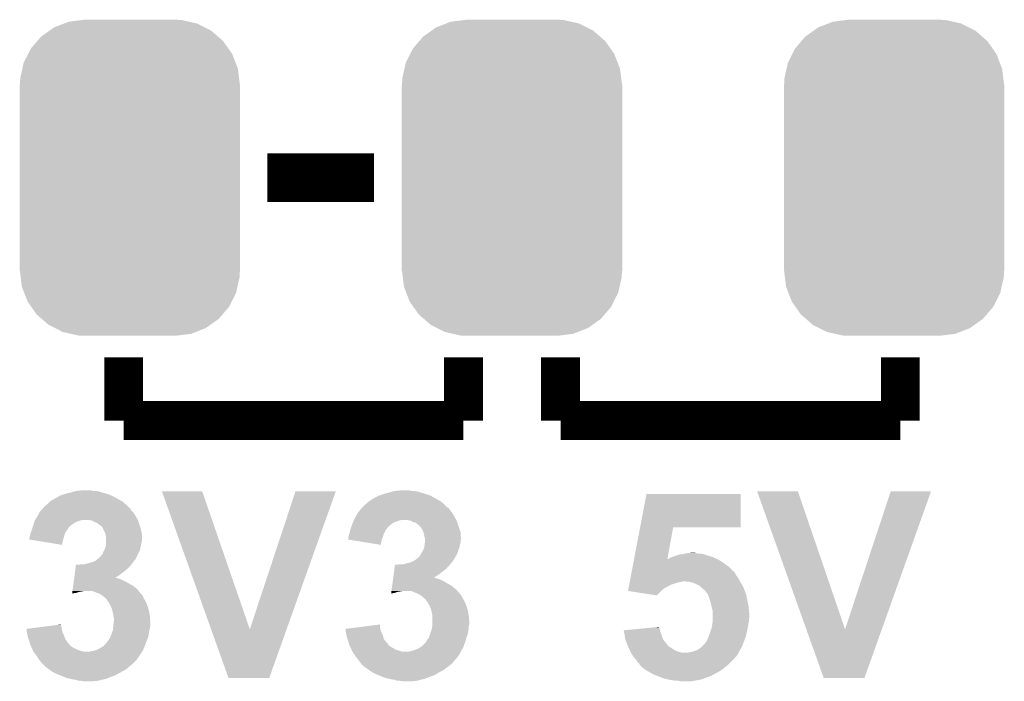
# Model space of a CAD drawing. Extents: x -0.05 to 0.95, y -0.15 to 2.1.
# Tile 8 of 35: x 0.35 to 0.55, y 0.22 to 0.35. Entities that reach past the tile are written whole.
import ezdxf

# ---------------------------------------------------------------- set-up
doc = ezdxf.new("R2010")
doc.units = 0
doc.layers.get('0').update_dxf_attribs({"linetype": 'CONTINUOUS'})
doc.layers.add('HALL_CURRENT_24_V100_GTO', color=14, linetype='CONTINUOUS')
doc.layers.add('HALL_CURRENT_24_V100_GTS', color=12, linetype='CONTINUOUS')

# ---------------------------------------------------------------- blocks, each defined once
blk = doc.blocks.new('CUSTOM_79')
for points in [[(-0.01259, 0.03214), (-0.00989, 0.03248), (0.01215, 0.03214), (0.01065, 0.03248)], [(-0.00989, 0.03248), (-0.00935, 0.03255), (0.01065, 0.03248), (0.00935, 0.03255)], [(-0.01657, 0.03029), (-0.01563, 0.03096), (0.01674, 0.03029), (0.01541, 0.03096)], [(-0.01563, 0.03096), (-0.01356, 0.03176), (0.01541, 0.03096), (0.01383, 0.03176)], [(-0.01356, 0.03176), (-0.01259, 0.03214), (0.01383, 0.03176), (0.01215, 0.03214)], [(-0.01908, 0.02815), (-0.01829, 0.02907), (0.0192, 0.02815), (0.01814, 0.02907)], [(-0.01829, 0.02907), (-0.01657, 0.03029), (0.01814, 0.02907), (0.01674, 0.03029)], [(-0.02097, 0.02548), (-0.02041, 0.0266), (0.02108, 0.02548), (0.0203, 0.0266)], [(-0.02041, 0.0266), (-0.01908, 0.02815), (0.0203, 0.0266), (0.0192, 0.02815)], [(-0.02188, 0.02368), (-0.02097, 0.02548), (0.02177, 0.02368), (0.02108, 0.02548)], [(-0.02259, 0.0205), (-0.02215, 0.02244), (0.02249, 0.0205), (0.02225, 0.02244)], [(-0.02215, 0.02244), (-0.02188, 0.02368), (0.02225, 0.02244), (0.02177, 0.02368)], [(-0.02265, 0.0192), (-0.02259, 0.0205), (0.02265, 0.0192), (0.02249, 0.0205)], [(-0.0227, -0.0192), (-0.0227, 0.0192), (0.0227, -0.0192), (0.0227, 0.0192)], [(-0.02249, -0.0205), (-0.02265, -0.0192), (0.02259, -0.0205), (0.02265, -0.0192)], [(-0.02225, -0.02244), (-0.02249, -0.0205), (0.02215, -0.02244), (0.02259, -0.0205)], [(-0.02177, -0.02368), (-0.02225, -0.02244), (0.02188, -0.02368), (0.02215, -0.02244)], [(-0.02108, -0.02548), (-0.02177, -0.02368), (0.02097, -0.02548), (0.02188, -0.02368)], [(-0.0203, -0.0266), (-0.02108, -0.02548), (0.02041, -0.0266), (0.02097, -0.02548)], [(-0.0192, -0.02815), (-0.0203, -0.0266), (0.01908, -0.02815), (0.02041, -0.0266)], [(-0.01814, -0.02907), (-0.0192, -0.02815), (0.01829, -0.02907), (0.01908, -0.02815)], [(-0.01674, -0.03029), (-0.01814, -0.02907), (0.01657, -0.03029), (0.01829, -0.02907)], [(-0.01541, -0.03096), (-0.01674, -0.03029), (0.01563, -0.03096), (0.01657, -0.03029)], [(-0.01383, -0.03176), (-0.01541, -0.03096), (0.01356, -0.03176), (0.01563, -0.03096)], [(-0.01215, -0.03214), (-0.01383, -0.03176), (0.01259, -0.03214), (0.01356, -0.03176)], [(-0.01065, -0.03248), (-0.01215, -0.03214), (0.00989, -0.03248), (0.01259, -0.03214)], [(-0.00935, -0.03255), (-0.01065, -0.03248), (0.00935, -0.03255), (0.00989, -0.03248)]]:
    blk.add_solid(points)

msp = doc.modelspace()

# ---------------------------------------------------------------- linework, layer by layer
at = {"layer": 'HALL_CURRENT_24_V100_GTO'}
for points, const_width in [([(0.3996, 0.32), (0.4216, 0.32)], 0.01), ([(0.37, 0.27), (0.37, 0.283)], 0.008), ([(0.44, 0.27), (0.44, 0.283)], 0.008), ([(0.46, 0.27), (0.46, 0.283)], 0.008), ([(0.53, 0.27), (0.53, 0.283)], 0.008), ([(0.37, 0.27), (0.44, 0.27)], 0.008), ([(0.46, 0.27), (0.53, 0.27)], 0.008)]:
    msp.add_lwpolyline(points, dxfattribs=dict(at, const_width=const_width))
for points in [[(0.3602, 0.2555), (0.3612, 0.2556), (0.3638, 0.2555), (0.3633, 0.2556)], [(0.4258, 0.2555), (0.4269, 0.2556), (0.4294, 0.2555), (0.4289, 0.2556)], [(0.3549, 0.2534), (0.35616, 0.2541), (0.36962, 0.2534), (0.3684, 0.2541)], [(0.35616, 0.2541), (0.3567, 0.2544), (0.3684, 0.2541), (0.3678, 0.2544)], [(0.3567, 0.2544), (0.3568, 0.2545), (0.3678, 0.2544), (0.3676, 0.2545)], [(0.3568, 0.2545), (0.3577, 0.2548), (0.3676, 0.2545), (0.3669, 0.2548)], [(0.3577, 0.2548), (0.3583, 0.255), (0.3669, 0.2548), (0.3662, 0.255)], [(0.3583, 0.255), (0.3592, 0.2552), (0.3662, 0.255), (0.3655, 0.2552)], [(0.3592, 0.2552), (0.35987, 0.2554), (0.3655, 0.2552), (0.3649, 0.2554)], [(0.35987, 0.2554), (0.3602, 0.2555), (0.3649, 0.2554), (0.3643, 0.2555)], [(0.38803, 0.227), (0.3779, 0.2554), (0.396, 0.227), (0.3862, 0.2554)], [(0.3779, 0.2554), (0.3779, 0.2554), (0.3862, 0.2554), (0.3779, 0.2554)], [(0.396, 0.227), (0.4054, 0.2554), (0.40357, 0.227), (0.4137, 0.2554)], [(0.4054, 0.2554), (0.4054, 0.2554), (0.4137, 0.2554), (0.4054, 0.2554)], [(0.4206, 0.2534), (0.4214, 0.2539), (0.43522, 0.2534), (0.43435, 0.2539)], [(0.4214, 0.2539), (0.4223, 0.2544), (0.43435, 0.2539), (0.43348, 0.2544)], [(0.4223, 0.2544), (0.4224, 0.2544), (0.43348, 0.2544), (0.43347, 0.2544)], [(0.4224, 0.2545), (0.4228, 0.2546), (0.4333, 0.2545), (0.43303, 0.2546)], [(0.4224, 0.2544), (0.4224, 0.2545), (0.43347, 0.2544), (0.4333, 0.2545)], [(0.4228, 0.2546), (0.4233, 0.2548), (0.43303, 0.2546), (0.4325, 0.2548)], [(0.4233, 0.2548), (0.424, 0.255), (0.4325, 0.2548), (0.4318, 0.255)], [(0.424, 0.255), (0.4248, 0.2552), (0.4318, 0.255), (0.4311, 0.2552)], [(0.4248, 0.2552), (0.42547, 0.2554), (0.4311, 0.2552), (0.4305, 0.2554)], [(0.42547, 0.2554), (0.4258, 0.2555), (0.4305, 0.2554), (0.4299, 0.2555)], [(0.47639, 0.248), (0.4777, 0.2549), (0.4971, 0.248), (0.4971, 0.2549)], [(0.4777, 0.2549), (0.4777, 0.2549), (0.4971, 0.2549), (0.4777, 0.2549)], [(0.51063, 0.227), (0.5005, 0.2554), (0.5186, 0.227), (0.5089, 0.2554)], [(0.5005, 0.2554), (0.5005, 0.2554), (0.5089, 0.2554), (0.5005, 0.2554)], [(0.5186, 0.227), (0.528, 0.2554), (0.52617, 0.227), (0.5363, 0.2554)], [(0.528, 0.2554), (0.528, 0.2554), (0.5363, 0.2554), (0.528, 0.2554)], [(0.3527, 0.2512), (0.3531, 0.2516), (0.3719, 0.2512), (0.3715, 0.2516)], [(0.3531, 0.2516), (0.3533, 0.2518), (0.3715, 0.2516), (0.37143, 0.2518)], [(0.3533, 0.2518), (0.35338, 0.2519), (0.37143, 0.2518), (0.3714, 0.2519)], [(0.35338, 0.2519), (0.35346, 0.252), (0.3714, 0.2519), (0.3712, 0.252)], [(0.35346, 0.252), (0.3537, 0.2523), (0.3712, 0.252), (0.3709, 0.2523)], [(0.3537, 0.2523), (0.35418, 0.2527), (0.3709, 0.2523), (0.3705, 0.2527)], [(0.35418, 0.2527), (0.3543, 0.2528), (0.3705, 0.2527), (0.37038, 0.2528)], [(0.3543, 0.2528), (0.3548, 0.2533), (0.37038, 0.2528), (0.3698, 0.2533)], [(0.3548, 0.2533), (0.3549, 0.2534), (0.3698, 0.2533), (0.36962, 0.2534)], [(0.4186, 0.2514), (0.41875, 0.2516), (0.43736, 0.2514), (0.4372, 0.2516)], [(0.41875, 0.2516), (0.4189, 0.2518), (0.4372, 0.2516), (0.43707, 0.2518)], [(0.4189, 0.2518), (0.419, 0.2519), (0.43707, 0.2518), (0.437, 0.2519)], [(0.419, 0.2519), (0.4192, 0.2521), (0.437, 0.2519), (0.4368, 0.2521)], [(0.4192, 0.2521), (0.4198, 0.2527), (0.4367, 0.2521), (0.4361, 0.2527)], [(0.4192, 0.2521), (0.4192, 0.2521), (0.4368, 0.2521), (0.4367, 0.2521)], [(0.4198, 0.2527), (0.4199, 0.2528), (0.4361, 0.2527), (0.43598, 0.2528)], [(0.4199, 0.2528), (0.42048, 0.2533), (0.43598, 0.2528), (0.4354, 0.2533)], [(0.42048, 0.2533), (0.4206, 0.2534), (0.4354, 0.2533), (0.43522, 0.2534)], [(0.3517, 0.2494), (0.35176, 0.2495), (0.361, 0.2494), (0.3615, 0.2495)], [(0.35176, 0.2495), (0.3522, 0.2502), (0.37294, 0.2495), (0.37256, 0.2502)], [(0.3522, 0.2502), (0.35226, 0.2503), (0.37256, 0.2502), (0.3725, 0.2503)], [(0.35226, 0.2503), (0.3527, 0.2511), (0.3725, 0.2503), (0.372, 0.2511)], [(0.3527, 0.2511), (0.3527, 0.2512), (0.372, 0.2511), (0.3719, 0.2512)], [(0.3635, 0.2494), (0.3628, 0.2495), (0.373, 0.2494), (0.37294, 0.2495)], [(0.4174, 0.2494), (0.41745, 0.2495), (0.4267, 0.2494), (0.4271, 0.2495)], [(0.41745, 0.2495), (0.4178, 0.2502), (0.43854, 0.2495), (0.43816, 0.2502)], [(0.4178, 0.2502), (0.41786, 0.2503), (0.43816, 0.2502), (0.4381, 0.2503)], [(0.41786, 0.2503), (0.4183, 0.2511), (0.4381, 0.2503), (0.4376, 0.2511)], [(0.4183, 0.2511), (0.4186, 0.2514), (0.4376, 0.2511), (0.43736, 0.2514)], [(0.4291, 0.2494), (0.4285, 0.2495), (0.4386, 0.2494), (0.43854, 0.2495)], [(0.35099, 0.2472), (0.3511, 0.2475), (0.3582, 0.2472), (0.35842, 0.2475)], [(0.3511, 0.2475), (0.35113, 0.2476), (0.35842, 0.2475), (0.3585, 0.2476)], [(0.35113, 0.2476), (0.35127, 0.248), (0.3585, 0.2476), (0.3587, 0.248)], [(0.35127, 0.248), (0.3513, 0.2481), (0.3587, 0.248), (0.3589, 0.2481)], [(0.3513, 0.2481), (0.35133, 0.2482), (0.3589, 0.2481), (0.3589, 0.2482)], [(0.35133, 0.2482), (0.3514, 0.2484), (0.3589, 0.2482), (0.35915, 0.2484)], [(0.3514, 0.2484), (0.35146, 0.2486), (0.35915, 0.2484), (0.3594, 0.2486)], [(0.35146, 0.2486), (0.35158, 0.249), (0.3594, 0.2486), (0.36, 0.249)], [(0.35158, 0.249), (0.3517, 0.2494), (0.36, 0.249), (0.361, 0.2494)], [(0.364, 0.2491), (0.3635, 0.2494), (0.3731, 0.2491), (0.373, 0.2494)], [(0.3644, 0.249), (0.364, 0.2491), (0.37313, 0.249), (0.3731, 0.2491)], [(0.3648, 0.2487), (0.3644, 0.249), (0.37323, 0.2487), (0.37313, 0.249)], [(0.365, 0.2485), (0.3648, 0.2487), (0.3733, 0.2485), (0.37323, 0.2487)], [(0.3652, 0.2484), (0.365, 0.2485), (0.37333, 0.2484), (0.3733, 0.2485)], [(0.36546, 0.2482), (0.3653, 0.2484), (0.3734, 0.2482), (0.37333, 0.2484)], [(0.3657, 0.2479), (0.36546, 0.2482), (0.37348, 0.2479), (0.3734, 0.2482)], [(0.3659, 0.2474), (0.3657, 0.2479), (0.3736, 0.2474), (0.37348, 0.2479)], [(0.41663, 0.2472), (0.4167, 0.2475), (0.4239, 0.2472), (0.42405, 0.2475)], [(0.4167, 0.2475), (0.41673, 0.2476), (0.42405, 0.2475), (0.4241, 0.2476)], [(0.41673, 0.2476), (0.41687, 0.248), (0.4241, 0.2476), (0.4244, 0.248)], [(0.41687, 0.248), (0.41693, 0.2482), (0.4244, 0.248), (0.4246, 0.2482)], [(0.41693, 0.2482), (0.417, 0.2484), (0.4246, 0.2482), (0.42485, 0.2484)], [(0.417, 0.2484), (0.41724, 0.249), (0.42485, 0.2484), (0.4256, 0.249)], [(0.41724, 0.249), (0.41732, 0.2492), (0.4256, 0.249), (0.4262, 0.2492)], [(0.41732, 0.2492), (0.4174, 0.2494), (0.4262, 0.2492), (0.4267, 0.2494)], [(0.4296, 0.2491), (0.4291, 0.2494), (0.4387, 0.2491), (0.4386, 0.2494)], [(0.4301, 0.249), (0.4296, 0.2491), (0.43873, 0.249), (0.4387, 0.2491)], [(0.4305, 0.2487), (0.4301, 0.249), (0.43883, 0.2487), (0.43873, 0.249)], [(0.4307, 0.2485), (0.4305, 0.2487), (0.4389, 0.2485), (0.43883, 0.2487)], [(0.4309, 0.2484), (0.4307, 0.2485), (0.43893, 0.2484), (0.4389, 0.2485)], [(0.4313, 0.2479), (0.4309, 0.2484), (0.4391, 0.2479), (0.43893, 0.2484)], [(0.4316, 0.2474), (0.4313, 0.2479), (0.43927, 0.2474), (0.4391, 0.2479)], [(0.47515, 0.2415), (0.47639, 0.248), (0.482, 0.2415), (0.4832, 0.248)], [(0.47639, 0.248), (0.47639, 0.248), (0.4832, 0.248), (0.4971, 0.248)], [(0.3506, 0.2458), (0.3507, 0.2461), (0.35764, 0.2458), (0.35773, 0.2461)], [(0.3506, 0.2455), (0.3506, 0.2458), (0.35756, 0.2455), (0.35764, 0.2458)], [(0.35182, 0.2453), (0.3506, 0.2455), (0.3575, 0.2453), (0.35756, 0.2455)], [(0.3507, 0.2461), (0.3508, 0.2467), (0.35773, 0.2461), (0.3579, 0.2467)], [(0.3508, 0.2467), (0.35099, 0.2472), (0.3579, 0.2467), (0.3582, 0.2472)], [(0.36614, 0.247), (0.3659, 0.2474), (0.3737, 0.247), (0.3736, 0.2474)], [(0.3662, 0.2469), (0.36614, 0.247), (0.37372, 0.2469), (0.3737, 0.247)], [(0.3663, 0.2464), (0.3662, 0.2469), (0.3738, 0.2464), (0.37372, 0.2469)], [(0.3664, 0.2459), (0.3663, 0.2464), (0.3738, 0.2459), (0.3738, 0.2464)], [(0.3664, 0.2453), (0.3664, 0.2459), (0.3738, 0.2453), (0.3738, 0.2459)], [(0.4162, 0.2455), (0.4163, 0.2456), (0.42319, 0.2455), (0.42323, 0.2456)], [(0.41745, 0.2453), (0.4162, 0.2455), (0.4231, 0.2453), (0.42319, 0.2455)], [(0.4163, 0.2461), (0.4165, 0.2467), (0.42343, 0.2461), (0.4236, 0.2467)], [(0.4163, 0.246), (0.4163, 0.2461), (0.4234, 0.246), (0.42343, 0.2461)], [(0.4163, 0.2456), (0.4163, 0.246), (0.42323, 0.2456), (0.4234, 0.246)], [(0.4165, 0.2467), (0.41663, 0.2472), (0.4236, 0.2467), (0.4239, 0.2472)], [(0.43176, 0.247), (0.4316, 0.2474), (0.4394, 0.247), (0.43927, 0.2474)], [(0.4318, 0.2469), (0.43176, 0.247), (0.4394, 0.2469), (0.4394, 0.247)], [(0.4319, 0.2464), (0.4318, 0.2469), (0.4394, 0.2464), (0.4394, 0.2469)], [(0.432, 0.2459), (0.4319, 0.2464), (0.43947, 0.2459), (0.4394, 0.2464)], [(0.43207, 0.2457), (0.432, 0.2459), (0.4395, 0.2457), (0.43947, 0.2459)], [(0.4321, 0.2456), (0.43207, 0.2457), (0.4395, 0.2456), (0.4395, 0.2457)], [(0.4321, 0.2455), (0.4321, 0.2456), (0.4395, 0.2455), (0.4395, 0.2456)], [(0.4321, 0.2453), (0.4321, 0.2455), (0.4394, 0.2453), (0.4395, 0.2455)], [(0.3573, 0.2444), (0.35182, 0.2453), (0.3573, 0.2444), (0.3575, 0.2453)], [(0.3659, 0.2431), (0.36605, 0.2434), (0.37325, 0.2431), (0.3734, 0.2434)], [(0.36605, 0.2434), (0.3662, 0.2437), (0.3734, 0.2434), (0.37345, 0.2437)], [(0.3662, 0.2437), (0.36629, 0.244), (0.37345, 0.2437), (0.3735, 0.244)], [(0.36629, 0.244), (0.3664, 0.2444), (0.3735, 0.244), (0.37358, 0.2444)], [(0.3664, 0.2445), (0.3664, 0.2453), (0.3736, 0.2445), (0.3738, 0.2453)], [(0.3664, 0.2444), (0.3664, 0.2445), (0.37358, 0.2444), (0.3736, 0.2445)], [(0.423, 0.2444), (0.41745, 0.2453), (0.423, 0.2444), (0.4231, 0.2453)], [(0.4316, 0.2431), (0.4319, 0.2437), (0.4389, 0.2431), (0.4391, 0.2437)], [(0.4319, 0.2437), (0.43194, 0.244), (0.4391, 0.2437), (0.4392, 0.244)], [(0.43194, 0.244), (0.432, 0.2444), (0.4392, 0.244), (0.43928, 0.2444)], [(0.432, 0.2444), (0.43201, 0.2445), (0.43928, 0.2444), (0.4393, 0.2445)], [(0.43201, 0.2445), (0.43206, 0.2449), (0.4393, 0.2445), (0.4394, 0.2449)], [(0.43206, 0.2449), (0.4321, 0.2453), (0.4394, 0.2449), (0.4394, 0.2453)], [(0.3642, 0.2411), (0.36468, 0.2415), (0.37217, 0.2411), (0.3725, 0.2415)], [(0.36468, 0.2415), (0.3648, 0.2416), (0.3725, 0.2415), (0.37254, 0.2416)], [(0.3649, 0.2416), (0.3651, 0.2419), (0.37254, 0.2416), (0.37267, 0.2419)], [(0.3651, 0.2419), (0.3653, 0.2421), (0.37267, 0.2419), (0.37276, 0.2421)], [(0.3653, 0.2421), (0.36538, 0.2422), (0.37276, 0.2421), (0.3728, 0.2422)], [(0.36538, 0.2422), (0.3657, 0.2426), (0.3728, 0.2422), (0.373, 0.2426)], [(0.3657, 0.2426), (0.3659, 0.2431), (0.373, 0.2426), (0.37325, 0.2431)], [(0.4298, 0.2411), (0.43036, 0.2415), (0.43783, 0.2411), (0.4381, 0.2415)], [(0.43036, 0.2415), (0.4305, 0.2416), (0.4381, 0.2415), (0.43816, 0.2416)], [(0.4305, 0.2416), (0.431, 0.2421), (0.43816, 0.2416), (0.43844, 0.2421)], [(0.431, 0.2421), (0.43106, 0.2422), (0.43844, 0.2421), (0.4385, 0.2422)], [(0.43106, 0.2422), (0.43142, 0.2428), (0.4385, 0.2422), (0.4388, 0.2428)], [(0.43142, 0.2428), (0.4316, 0.2431), (0.4388, 0.2428), (0.4389, 0.2431)], [(0.47512, 0.2413), (0.47515, 0.2415), (0.4926, 0.2413), (0.4922, 0.2415)], [(0.47515, 0.2415), (0.47515, 0.2415), (0.482, 0.2415), (0.4822, 0.2415)], [(0.4822, 0.2415), (0.48235, 0.2416), (0.4922, 0.2415), (0.492, 0.2416)], [(0.48235, 0.2416), (0.4825, 0.2417), (0.492, 0.2416), (0.49177, 0.2417)], [(0.4825, 0.2417), (0.483, 0.2419), (0.49177, 0.2417), (0.4913, 0.2419)], [(0.483, 0.2419), (0.4836, 0.2421), (0.4913, 0.2419), (0.49065, 0.2421)], [(0.4836, 0.2421), (0.48413, 0.2423), (0.49065, 0.2421), (0.49, 0.2423)], [(0.48413, 0.2423), (0.4844, 0.2424), (0.49, 0.2423), (0.4897, 0.2424)], [(0.4844, 0.2424), (0.4852, 0.2425), (0.4897, 0.2424), (0.4894, 0.2425)], [(0.4852, 0.2425), (0.4857, 0.2426), (0.4894, 0.2425), (0.4888, 0.2426)], [(0.4857, 0.2426), (0.4862, 0.2427), (0.4883, 0.2426), (0.4879, 0.2427)], [(0.4862, 0.2427), (0.4871, 0.2428), (0.4879, 0.2427), (0.4876, 0.2428)], [(0.4871, 0.2428), (0.4871, 0.2428), (0.4876, 0.2428), (0.4871, 0.2428)], [(0.36001, 0.2389), (0.36009, 0.2395), (0.3701, 0.2389), (0.3708, 0.2395)], [(0.36009, 0.2395), (0.36019, 0.2402), (0.3708, 0.2395), (0.3715, 0.2402)], [(0.36019, 0.2402), (0.3602, 0.2403), (0.3715, 0.2402), (0.37157, 0.2403)], [(0.3607, 0.2403), (0.3613, 0.2404), (0.37157, 0.2403), (0.37164, 0.2404)], [(0.3619, 0.2404), (0.3627, 0.2406), (0.37164, 0.2404), (0.37179, 0.2406)], [(0.3627, 0.2406), (0.3634, 0.2408), (0.37179, 0.2406), (0.37193, 0.2408)], [(0.3634, 0.2408), (0.36367, 0.2409), (0.37193, 0.2408), (0.372, 0.2409)], [(0.36367, 0.2409), (0.3642, 0.2411), (0.372, 0.2409), (0.37217, 0.2411)], [(0.42563, 0.2383), (0.42579, 0.2395), (0.4349, 0.2383), (0.4365, 0.2395)], [(0.42579, 0.2395), (0.4259, 0.2403), (0.4365, 0.2395), (0.43719, 0.2403)], [(0.4264, 0.2403), (0.4269, 0.2404), (0.43719, 0.2403), (0.43727, 0.2404)], [(0.4276, 0.2404), (0.4283, 0.2406), (0.43727, 0.2404), (0.43744, 0.2406)], [(0.4283, 0.2406), (0.4291, 0.2408), (0.43744, 0.2406), (0.43761, 0.2408)], [(0.4291, 0.2408), (0.42933, 0.2409), (0.43761, 0.2408), (0.4377, 0.2409)], [(0.42933, 0.2409), (0.4298, 0.2411), (0.4377, 0.2409), (0.43783, 0.2411)], [(0.4747, 0.2391), (0.47483, 0.2398), (0.4954, 0.2391), (0.4948, 0.2398)], [(0.47483, 0.2398), (0.47502, 0.2408), (0.4948, 0.2398), (0.4934, 0.2408)], [(0.47502, 0.2408), (0.47512, 0.2413), (0.4934, 0.2408), (0.4926, 0.2413)], [(0.35975, 0.237), (0.35979, 0.2373), (0.3701, 0.237), (0.3694, 0.2373)], [(0.35979, 0.2373), (0.35982, 0.2375), (0.3694, 0.2373), (0.3688, 0.2375)], [(0.35982, 0.2375), (0.35983, 0.2376), (0.3688, 0.2375), (0.3686, 0.2376)], [(0.35983, 0.2376), (0.35993, 0.2383), (0.3683, 0.2376), (0.3693, 0.2383)], [(0.35983, 0.2376), (0.35983, 0.2376), (0.3686, 0.2376), (0.3683, 0.2376)], [(0.35993, 0.2383), (0.36001, 0.2389), (0.3693, 0.2383), (0.3701, 0.2389)], [(0.42545, 0.237), (0.42549, 0.2373), (0.4358, 0.237), (0.4351, 0.2373)], [(0.42549, 0.2373), (0.42553, 0.2376), (0.4351, 0.2373), (0.4342, 0.2376)], [(0.42553, 0.2376), (0.42563, 0.2383), (0.4339, 0.2376), (0.4349, 0.2383)], [(0.42553, 0.2376), (0.42553, 0.2376), (0.4342, 0.2376), (0.4339, 0.2376)], [(0.47434, 0.2372), (0.47443, 0.2377), (0.4968, 0.2372), (0.4965, 0.2377)], [(0.47443, 0.2377), (0.47451, 0.2381), (0.4965, 0.2377), (0.4962, 0.2381)], [(0.47451, 0.2381), (0.47458, 0.2385), (0.4962, 0.2381), (0.496, 0.2385)], [(0.47458, 0.2385), (0.47464, 0.2388), (0.496, 0.2385), (0.4958, 0.2388)], [(0.47464, 0.2388), (0.4747, 0.2391), (0.4958, 0.2388), (0.4955, 0.2391)], [(0.4747, 0.2391), (0.4747, 0.2391), (0.4955, 0.2391), (0.4954, 0.2391)], [(0.35947, 0.2349), (0.35952, 0.2353), (0.37311, 0.2349), (0.3728, 0.2353)], [(0.35952, 0.2353), (0.35962, 0.236), (0.3728, 0.2353), (0.3719, 0.236)], [(0.35962, 0.236), (0.35975, 0.237), (0.3719, 0.236), (0.3701, 0.237)], [(0.42517, 0.2349), (0.42522, 0.2353), (0.43876, 0.2349), (0.4384, 0.2353)], [(0.42522, 0.2353), (0.42532, 0.236), (0.4384, 0.2353), (0.4375, 0.236)], [(0.42532, 0.236), (0.42539, 0.2365), (0.4375, 0.236), (0.4366, 0.2365)], [(0.42539, 0.2365), (0.42545, 0.237), (0.4366, 0.2365), (0.4358, 0.237)], [(0.47392, 0.235), (0.47399, 0.2354), (0.4808, 0.235), (0.4813, 0.2354)], [(0.47399, 0.2354), (0.47405, 0.2357), (0.4813, 0.2354), (0.4818, 0.2357)], [(0.47405, 0.2357), (0.47415, 0.2362), (0.4818, 0.2357), (0.4828, 0.2362)], [(0.47415, 0.2362), (0.4742, 0.2365), (0.4828, 0.2362), (0.4837, 0.2365)], [(0.4742, 0.2365), (0.47424, 0.2367), (0.4837, 0.2365), (0.4844, 0.2367)], [(0.47424, 0.2367), (0.47426, 0.2368), (0.4844, 0.2367), (0.485, 0.2368)], [(0.47426, 0.2368), (0.47428, 0.2369), (0.485, 0.2368), (0.4852, 0.2369)], [(0.47428, 0.2369), (0.47434, 0.2372), (0.49695, 0.2369), (0.4968, 0.2372)], [(0.47428, 0.2369), (0.47428, 0.2369), (0.4852, 0.2369), (0.4855, 0.2369)], [(0.4864, 0.2368), (0.4855, 0.2369), (0.497, 0.2368), (0.49695, 0.2369)], [(0.4873, 0.2366), (0.4864, 0.2368), (0.4971, 0.2366), (0.497, 0.2368)], [(0.488, 0.2363), (0.4873, 0.2366), (0.4973, 0.2363), (0.4971, 0.2366)], [(0.4886, 0.236), (0.488, 0.2363), (0.4975, 0.236), (0.4973, 0.2363)], [(0.489, 0.2356), (0.4886, 0.236), (0.49767, 0.2356), (0.4975, 0.236)], [(0.4894, 0.2353), (0.489, 0.2356), (0.4978, 0.2353), (0.49767, 0.2356)], [(0.4897, 0.2351), (0.4894, 0.2353), (0.49788, 0.2351), (0.4978, 0.2353)], [(0.3594, 0.2344), (0.3602, 0.2345), (0.3594, 0.2344), (0.35941, 0.2345)], [(0.35941, 0.2345), (0.35944, 0.2347), (0.3602, 0.2345), (0.3608, 0.2347)], [(0.35944, 0.2347), (0.35945, 0.2348), (0.3608, 0.2347), (0.3614, 0.2348)], [(0.35945, 0.2348), (0.35947, 0.2349), (0.3614, 0.2348), (0.3619, 0.2349)], [(0.3643, 0.2346), (0.3636, 0.2349), (0.37334, 0.2346), (0.37311, 0.2349)], [(0.3649, 0.2344), (0.3643, 0.2346), (0.3735, 0.2344), (0.37334, 0.2346)], [(0.3654, 0.2341), (0.3649, 0.2344), (0.3738, 0.2341), (0.3735, 0.2344)], [(0.36553, 0.234), (0.3654, 0.2341), (0.3739, 0.234), (0.3738, 0.2341)], [(0.3662, 0.2335), (0.36553, 0.234), (0.3741, 0.2335), (0.3739, 0.234)], [(0.3664, 0.2333), (0.3662, 0.2335), (0.37421, 0.2333), (0.3741, 0.2335)], [(0.36676, 0.2328), (0.3664, 0.2333), (0.3745, 0.2328), (0.37421, 0.2333)], [(0.4251, 0.2344), (0.4258, 0.2345), (0.4251, 0.2344), (0.42511, 0.2345)], [(0.42511, 0.2345), (0.42514, 0.2347), (0.4258, 0.2345), (0.4264, 0.2347)], [(0.42514, 0.2347), (0.42515, 0.2348), (0.4264, 0.2347), (0.427, 0.2348)], [(0.42515, 0.2348), (0.42517, 0.2349), (0.427, 0.2348), (0.4275, 0.2349)], [(0.4299, 0.2346), (0.4293, 0.2349), (0.43902, 0.2346), (0.43876, 0.2349)], [(0.4305, 0.2344), (0.4299, 0.2346), (0.4392, 0.2344), (0.43902, 0.2346)], [(0.4307, 0.2343), (0.4305, 0.2344), (0.4393, 0.2343), (0.4392, 0.2344)], [(0.4311, 0.2341), (0.4307, 0.2343), (0.43943, 0.2341), (0.4393, 0.2343)], [(0.43123, 0.234), (0.4311, 0.2341), (0.4395, 0.234), (0.43943, 0.2341)], [(0.4315, 0.2338), (0.43123, 0.234), (0.43962, 0.2338), (0.4395, 0.234)], [(0.4318, 0.2335), (0.4315, 0.2338), (0.4398, 0.2335), (0.43962, 0.2338)], [(0.432, 0.2333), (0.4318, 0.2335), (0.43991, 0.2333), (0.4398, 0.2335)], [(0.43246, 0.2328), (0.4321, 0.2333), (0.4402, 0.2328), (0.43991, 0.2333)], [(0.4739, 0.2349), (0.47392, 0.235), (0.4807, 0.2349), (0.4808, 0.235)], [(0.4798, 0.234), (0.4739, 0.2349), (0.4798, 0.234), (0.4807, 0.2349)], [(0.4897, 0.235), (0.4897, 0.2351), (0.49791, 0.235), (0.49788, 0.2351)], [(0.49013, 0.2345), (0.4897, 0.235), (0.4981, 0.2345), (0.49791, 0.235)], [(0.4903, 0.2343), (0.49013, 0.2345), (0.49816, 0.2343), (0.4981, 0.2345)], [(0.49049, 0.2338), (0.4903, 0.2343), (0.4983, 0.2338), (0.49816, 0.2343)], [(0.4906, 0.2335), (0.49049, 0.2338), (0.49837, 0.2335), (0.4983, 0.2338)], [(0.4908, 0.2329), (0.4906, 0.2335), (0.4985, 0.2329), (0.49837, 0.2335)], [(0.3669, 0.2326), (0.36676, 0.2328), (0.37459, 0.2326), (0.3745, 0.2328)], [(0.3673, 0.2319), (0.3669, 0.2326), (0.3749, 0.2319), (0.37459, 0.2326)], [(0.3676, 0.2312), (0.3673, 0.2319), (0.37511, 0.2312), (0.3749, 0.2319)], [(0.36767, 0.2309), (0.3676, 0.2312), (0.3752, 0.2309), (0.37511, 0.2312)], [(0.4326, 0.2326), (0.43246, 0.2328), (0.44029, 0.2326), (0.4402, 0.2328)], [(0.433, 0.2319), (0.4326, 0.2326), (0.4406, 0.2319), (0.44029, 0.2326)], [(0.4333, 0.2312), (0.433, 0.2319), (0.44081, 0.2312), (0.4406, 0.2319)], [(0.43338, 0.2309), (0.4333, 0.2312), (0.4409, 0.2309), (0.44081, 0.2312)], [(0.4909, 0.2326), (0.4908, 0.2329), (0.49856, 0.2326), (0.4985, 0.2329)], [(0.49106, 0.2319), (0.4909, 0.2326), (0.4987, 0.2319), (0.49856, 0.2326)], [(0.4911, 0.2317), (0.49106, 0.2319), (0.49872, 0.2317), (0.4987, 0.2319)], [(0.4913, 0.2309), (0.4911, 0.2317), (0.4988, 0.2309), (0.49872, 0.2317)], [(0.3678, 0.2304), (0.36767, 0.2309), (0.37529, 0.2304), (0.3752, 0.2309)], [(0.3679, 0.2298), (0.3678, 0.2304), (0.3754, 0.2298), (0.37529, 0.2304)], [(0.368, 0.2293), (0.3679, 0.2298), (0.37544, 0.2293), (0.3754, 0.2298)], [(0.368, 0.2288), (0.368, 0.2293), (0.37548, 0.2288), (0.37544, 0.2293)], [(0.4335, 0.2304), (0.43338, 0.2309), (0.44099, 0.2304), (0.4409, 0.2309)], [(0.4336, 0.2298), (0.4335, 0.2304), (0.4411, 0.2298), (0.44099, 0.2304)], [(0.4336, 0.2285), (0.4336, 0.2298), (0.4412, 0.2285), (0.4411, 0.2298)], [(0.4913, 0.2299), (0.4913, 0.2309), (0.4989, 0.2299), (0.4988, 0.2309)], [(0.4913, 0.2294), (0.4913, 0.2299), (0.4989, 0.2294), (0.4989, 0.2299)], [(0.4913, 0.2291), (0.4913, 0.2294), (0.4988, 0.2291), (0.4989, 0.2294)], [(0.35, 0.2271), (0.35316, 0.2275), (0.35728, 0.2271), (0.3572, 0.2275)], [(0.35316, 0.2275), (0.35632, 0.2279), (0.3572, 0.2275), (0.3571, 0.2279)], [(0.35632, 0.2279), (0.3571, 0.228), (0.3571, 0.2279), (0.3571, 0.228)], [(0.3678, 0.2268), (0.36789, 0.2277), (0.37532, 0.2268), (0.3755, 0.2277)], [(0.36789, 0.2277), (0.36797, 0.2285), (0.3755, 0.2277), (0.3755, 0.2285)], [(0.36797, 0.2285), (0.368, 0.2288), (0.3755, 0.2285), (0.37548, 0.2288)], [(0.4157, 0.2271), (0.41886, 0.2275), (0.42288, 0.2271), (0.4228, 0.2275)], [(0.41886, 0.2275), (0.4228, 0.228), (0.4228, 0.2275), (0.4228, 0.228)], [(0.4334, 0.2268), (0.43348, 0.2272), (0.44102, 0.2268), (0.4411, 0.2272)], [(0.43348, 0.2272), (0.43358, 0.2277), (0.4411, 0.2272), (0.4411, 0.2277)], [(0.43358, 0.2277), (0.4336, 0.2278), (0.4411, 0.2277), (0.44113, 0.2278)], [(0.4336, 0.228), (0.4336, 0.2285), (0.4412, 0.228), (0.4412, 0.2285)], [(0.4336, 0.2278), (0.4336, 0.228), (0.44113, 0.2278), (0.4412, 0.228)], [(0.473, 0.2268), (0.47718, 0.2272), (0.48048, 0.2268), (0.4804, 0.2272)], [(0.47718, 0.2272), (0.47927, 0.2274), (0.4804, 0.2272), (0.4803, 0.2274)], [(0.47927, 0.2274), (0.4803, 0.2275), (0.4803, 0.2274), (0.4803, 0.2275)], [(0.49103, 0.227), (0.4911, 0.2272), (0.4985, 0.227), (0.49853, 0.2272)], [(0.4911, 0.2272), (0.49127, 0.2282), (0.49853, 0.2272), (0.4987, 0.2282)], [(0.49127, 0.2282), (0.4913, 0.2284), (0.4987, 0.2282), (0.49874, 0.2284)], [(0.4913, 0.2287), (0.4913, 0.2291), (0.4988, 0.2287), (0.4988, 0.2291)], [(0.4913, 0.2284), (0.4913, 0.2287), (0.49874, 0.2284), (0.4988, 0.2287)], [(0.35001, 0.227), (0.35, 0.2271), (0.3573, 0.227), (0.35728, 0.2271)], [(0.35008, 0.2264), (0.35001, 0.227), (0.3574, 0.2264), (0.3573, 0.227)], [(0.3501, 0.2262), (0.35008, 0.2264), (0.3575, 0.2262), (0.3574, 0.2264)], [(0.3502, 0.2258), (0.3501, 0.2262), (0.3577, 0.2258), (0.3575, 0.2262)], [(0.3503, 0.2254), (0.3502, 0.2258), (0.35785, 0.2254), (0.3577, 0.2258)], [(0.35042, 0.225), (0.3503, 0.2254), (0.358, 0.225), (0.35785, 0.2254)], [(0.3669, 0.2248), (0.3672, 0.2253), (0.37483, 0.2248), (0.37502, 0.2253)], [(0.3672, 0.2253), (0.36729, 0.2255), (0.37502, 0.2253), (0.3751, 0.2255)], [(0.36729, 0.2255), (0.3675, 0.226), (0.3751, 0.2255), (0.37518, 0.226)], [(0.3675, 0.226), (0.36776, 0.2267), (0.37518, 0.226), (0.3753, 0.2267)], [(0.36776, 0.2267), (0.3678, 0.2268), (0.3753, 0.2267), (0.37532, 0.2268)], [(0.3916, 0.217), (0.38803, 0.227), (0.4, 0.217), (0.40357, 0.227)], [(0.41571, 0.227), (0.4157, 0.2271), (0.4229, 0.227), (0.42288, 0.2271)], [(0.41578, 0.2264), (0.41571, 0.227), (0.4231, 0.2264), (0.4229, 0.227)], [(0.4158, 0.2262), (0.41578, 0.2264), (0.4232, 0.2262), (0.4231, 0.2264)], [(0.4159, 0.2258), (0.4158, 0.2262), (0.4234, 0.2258), (0.4232, 0.2262)], [(0.416, 0.2254), (0.4159, 0.2258), (0.4235, 0.2254), (0.4234, 0.2258)], [(0.41613, 0.225), (0.416, 0.2254), (0.4236, 0.225), (0.4235, 0.2254)], [(0.4325, 0.2248), (0.4329, 0.2253), (0.44048, 0.2248), (0.44064, 0.2253)], [(0.4329, 0.2253), (0.43296, 0.2255), (0.44064, 0.2253), (0.4407, 0.2255)], [(0.43296, 0.2255), (0.4331, 0.226), (0.4407, 0.2255), (0.44087, 0.226)], [(0.4331, 0.226), (0.43314, 0.2261), (0.44087, 0.226), (0.4409, 0.2261)], [(0.43314, 0.2261), (0.43336, 0.2267), (0.4409, 0.2261), (0.441, 0.2267)], [(0.43336, 0.2267), (0.4334, 0.2268), (0.441, 0.2267), (0.44102, 0.2268)], [(0.47302, 0.2267), (0.473, 0.2268), (0.4805, 0.2267), (0.48048, 0.2268)], [(0.4732, 0.2259), (0.47302, 0.2267), (0.48077, 0.2259), (0.4805, 0.2267)], [(0.47324, 0.2255), (0.4732, 0.2259), (0.4809, 0.2255), (0.48077, 0.2259)], [(0.4733, 0.225), (0.47324, 0.2255), (0.48111, 0.225), (0.4809, 0.2255)], [(0.4902, 0.2248), (0.4905, 0.2255), (0.49788, 0.2248), (0.49813, 0.2255)], [(0.4905, 0.2255), (0.49057, 0.2257), (0.49813, 0.2255), (0.4982, 0.2257)], [(0.49057, 0.2257), (0.4908, 0.2263), (0.4982, 0.2257), (0.49834, 0.2263)], [(0.4908, 0.2263), (0.49103, 0.227), (0.49834, 0.2263), (0.4985, 0.227)], [(0.5142, 0.217), (0.51063, 0.227), (0.5226, 0.217), (0.52617, 0.227)], [(0.35061, 0.2244), (0.35042, 0.225), (0.3584, 0.2244), (0.358, 0.225)], [(0.3508, 0.2238), (0.35061, 0.2244), (0.3589, 0.2238), (0.3584, 0.2244)], [(0.35094, 0.2235), (0.3508, 0.2238), (0.3592, 0.2235), (0.3589, 0.2238)], [(0.35103, 0.2233), (0.35094, 0.2235), (0.3595, 0.2233), (0.3592, 0.2235)], [(0.35126, 0.2228), (0.35103, 0.2233), (0.3605, 0.2228), (0.3595, 0.2233)], [(0.3645, 0.2228), (0.3651, 0.2231), (0.37404, 0.2228), (0.37417, 0.2231)], [(0.3651, 0.2231), (0.36562, 0.2234), (0.37417, 0.2231), (0.3743, 0.2234)], [(0.36562, 0.2234), (0.3658, 0.2235), (0.3743, 0.2234), (0.37434, 0.2235)], [(0.3658, 0.2235), (0.3664, 0.2241), (0.37434, 0.2235), (0.37456, 0.2241)], [(0.3664, 0.2242), (0.3666, 0.2244), (0.3746, 0.2242), (0.37468, 0.2244)], [(0.3664, 0.2241), (0.3664, 0.2242), (0.37456, 0.2241), (0.3746, 0.2242)], [(0.3666, 0.2244), (0.3669, 0.2248), (0.37468, 0.2244), (0.37483, 0.2248)], [(0.4165, 0.2238), (0.41613, 0.225), (0.4246, 0.2238), (0.4236, 0.225)], [(0.41655, 0.2237), (0.4165, 0.2238), (0.4246, 0.2237), (0.4246, 0.2238)], [(0.41673, 0.2233), (0.41655, 0.2237), (0.4252, 0.2233), (0.4246, 0.2237)], [(0.41682, 0.2231), (0.41673, 0.2233), (0.4256, 0.2231), (0.4252, 0.2233)], [(0.41696, 0.2228), (0.41682, 0.2231), (0.4261, 0.2228), (0.4256, 0.2231)], [(0.4301, 0.2228), (0.4308, 0.2231), (0.43966, 0.2228), (0.43983, 0.2231)], [(0.4308, 0.2231), (0.43125, 0.2234), (0.43983, 0.2231), (0.44, 0.2234)], [(0.43125, 0.2234), (0.4314, 0.2235), (0.44, 0.2234), (0.44004, 0.2235)], [(0.4314, 0.2235), (0.4321, 0.2242), (0.44004, 0.2235), (0.4403, 0.2242)], [(0.4321, 0.2242), (0.4323, 0.2244), (0.4403, 0.2242), (0.44036, 0.2244)], [(0.4323, 0.2244), (0.4325, 0.2248), (0.44036, 0.2244), (0.44048, 0.2248)], [(0.47338, 0.2248), (0.4733, 0.225), (0.4812, 0.2248), (0.48111, 0.225)], [(0.47386, 0.2236), (0.47338, 0.2248), (0.4822, 0.2236), (0.4812, 0.2248)], [(0.4739, 0.2235), (0.47386, 0.2236), (0.4822, 0.2235), (0.4822, 0.2236)], [(0.47404, 0.2232), (0.4739, 0.2235), (0.4828, 0.2232), (0.4822, 0.2235)], [(0.47418, 0.2229), (0.47404, 0.2232), (0.4832, 0.2229), (0.4828, 0.2232)], [(0.4884, 0.2229), (0.4891, 0.2234), (0.49706, 0.2229), (0.49734, 0.2234)], [(0.4891, 0.2234), (0.4892, 0.2235), (0.49734, 0.2234), (0.4974, 0.2235)], [(0.4892, 0.2235), (0.4897, 0.224), (0.4974, 0.2235), (0.49759, 0.224)], [(0.4897, 0.224), (0.4898, 0.2242), (0.49759, 0.224), (0.49766, 0.2242)], [(0.4898, 0.2242), (0.4899, 0.2243), (0.49766, 0.2242), (0.4977, 0.2243)], [(0.4899, 0.2243), (0.49, 0.2244), (0.4977, 0.2243), (0.49774, 0.2244)], [(0.49, 0.2244), (0.4902, 0.2248), (0.49774, 0.2244), (0.49788, 0.2248)], [(0.35135, 0.2226), (0.35126, 0.2228), (0.3611, 0.2226), (0.3605, 0.2228)], [(0.3514, 0.2225), (0.35135, 0.2226), (0.36145, 0.2225), (0.3611, 0.2226)], [(0.35147, 0.2224), (0.3514, 0.2225), (0.3618, 0.2224), (0.36145, 0.2225)], [(0.3518, 0.2219), (0.35147, 0.2224), (0.3735, 0.2219), (0.37381, 0.2224)], [(0.3522, 0.2214), (0.3518, 0.2219), (0.37314, 0.2214), (0.3735, 0.2219)], [(0.3525, 0.2209), (0.3522, 0.2214), (0.37279, 0.2209), (0.37314, 0.2214)], [(0.3629, 0.2224), (0.3633, 0.2225), (0.37381, 0.2224), (0.37387, 0.2225)], [(0.3633, 0.2225), (0.3639, 0.2226), (0.37387, 0.2225), (0.37394, 0.2226)], [(0.3639, 0.2226), (0.3642, 0.2227), (0.37394, 0.2226), (0.374, 0.2227)], [(0.3642, 0.2227), (0.3645, 0.2228), (0.374, 0.2227), (0.37404, 0.2228)], [(0.41705, 0.2226), (0.41696, 0.2228), (0.4268, 0.2226), (0.4261, 0.2228)], [(0.4171, 0.2225), (0.41705, 0.2226), (0.4271, 0.2225), (0.4268, 0.2226)], [(0.41717, 0.2224), (0.4171, 0.2225), (0.4274, 0.2224), (0.4271, 0.2225)], [(0.4175, 0.2219), (0.41717, 0.2224), (0.4392, 0.2219), (0.43945, 0.2224)], [(0.4178, 0.2214), (0.4175, 0.2219), (0.43884, 0.2214), (0.4392, 0.2219)], [(0.41796, 0.2212), (0.4178, 0.2214), (0.4387, 0.2212), (0.43884, 0.2214)], [(0.4182, 0.2209), (0.41796, 0.2212), (0.43844, 0.2209), (0.4387, 0.2212)], [(0.4286, 0.2224), (0.429, 0.2225), (0.43945, 0.2224), (0.4395, 0.2225)], [(0.429, 0.2225), (0.4295, 0.2226), (0.4395, 0.2225), (0.43955, 0.2226)], [(0.4295, 0.2226), (0.4298, 0.2227), (0.43955, 0.2226), (0.4396, 0.2227)], [(0.4298, 0.2227), (0.4301, 0.2228), (0.4396, 0.2227), (0.43966, 0.2228)], [(0.47432, 0.2226), (0.47418, 0.2229), (0.4837, 0.2226), (0.4832, 0.2229)], [(0.47441, 0.2224), (0.47432, 0.2226), (0.4843, 0.2224), (0.4837, 0.2226)], [(0.4745, 0.2222), (0.47441, 0.2224), (0.485, 0.2222), (0.4843, 0.2224)], [(0.47462, 0.222), (0.4745, 0.2222), (0.4966, 0.222), (0.4967, 0.2222)], [(0.4748, 0.2217), (0.47462, 0.222), (0.49639, 0.2217), (0.4966, 0.222)], [(0.47507, 0.2213), (0.4748, 0.2217), (0.4961, 0.2213), (0.49639, 0.2217)], [(0.4752, 0.2211), (0.47507, 0.2213), (0.4959, 0.2211), (0.496, 0.2213)], [(0.47507, 0.2213), (0.47507, 0.2213), (0.496, 0.2213), (0.4961, 0.2213)], [(0.4756, 0.2207), (0.4752, 0.2211), (0.4955, 0.2207), (0.4959, 0.2211)], [(0.4862, 0.2222), (0.4866, 0.2223), (0.4967, 0.2222), (0.49675, 0.2223)], [(0.4866, 0.2223), (0.4872, 0.2224), (0.49675, 0.2223), (0.4968, 0.2224)], [(0.4872, 0.2224), (0.4878, 0.2226), (0.4968, 0.2224), (0.4969, 0.2226)], [(0.4878, 0.2226), (0.4882, 0.2228), (0.4969, 0.2226), (0.497, 0.2228)], [(0.4882, 0.2228), (0.4884, 0.2229), (0.497, 0.2228), (0.49706, 0.2229)], [(0.3528, 0.2205), (0.3525, 0.2209), (0.3725, 0.2205), (0.37279, 0.2209)], [(0.3531, 0.2201), (0.3528, 0.2205), (0.3721, 0.2201), (0.3725, 0.2205)], [(0.3534, 0.2198), (0.3531, 0.2201), (0.3718, 0.2198), (0.3721, 0.2201)], [(0.3535, 0.2197), (0.3534, 0.2198), (0.3716, 0.2197), (0.3718, 0.2198)], [(0.3537, 0.2195), (0.3535, 0.2197), (0.3714, 0.2195), (0.3716, 0.2197)], [(0.3539, 0.2193), (0.3537, 0.2195), (0.3711, 0.2193), (0.3714, 0.2195)], [(0.35432, 0.219), (0.3539, 0.2193), (0.3708, 0.219), (0.3711, 0.2193)], [(0.4188, 0.2201), (0.4182, 0.2209), (0.43776, 0.2201), (0.43844, 0.2209)], [(0.419, 0.2198), (0.4188, 0.2201), (0.4375, 0.2198), (0.43776, 0.2201)], [(0.4193, 0.2196), (0.419, 0.2198), (0.4372, 0.2196), (0.4374, 0.2198)], [(0.419, 0.2198), (0.419, 0.2198), (0.4374, 0.2198), (0.4375, 0.2198)], [(0.41935, 0.2195), (0.4193, 0.2196), (0.4371, 0.2195), (0.4372, 0.2196)], [(0.4194, 0.2194), (0.41935, 0.2195), (0.43695, 0.2194), (0.4371, 0.2195)], [(0.4195, 0.2193), (0.4194, 0.2194), (0.4368, 0.2193), (0.43695, 0.2194)], [(0.42044, 0.2187), (0.4196, 0.2193), (0.436, 0.2187), (0.4368, 0.2193)], [(0.4758, 0.2203), (0.4756, 0.2207), (0.4951, 0.2203), (0.4955, 0.2207)], [(0.4762, 0.2199), (0.4758, 0.2203), (0.4947, 0.2199), (0.4951, 0.2203)], [(0.47633, 0.2197), (0.4762, 0.2199), (0.4945, 0.2197), (0.4947, 0.2199)], [(0.4764, 0.2196), (0.47633, 0.2197), (0.49438, 0.2196), (0.4945, 0.2197)], [(0.4767, 0.2193), (0.4764, 0.2196), (0.494, 0.2193), (0.49438, 0.2196)], [(0.4768, 0.2192), (0.4767, 0.2193), (0.49388, 0.2192), (0.494, 0.2193)], [(0.4769, 0.2191), (0.4769, 0.2192), (0.49376, 0.2191), (0.49388, 0.2192)], [(0.47732, 0.2188), (0.4769, 0.2191), (0.4934, 0.2188), (0.49376, 0.2191)], [(0.35474, 0.2187), (0.35432, 0.219), (0.3704, 0.2187), (0.3708, 0.219)], [(0.35516, 0.2184), (0.35474, 0.2187), (0.3698, 0.2184), (0.3704, 0.2187)], [(0.3553, 0.2183), (0.35516, 0.2184), (0.36963, 0.2183), (0.3698, 0.2184)], [(0.35565, 0.2181), (0.3553, 0.2183), (0.3693, 0.2181), (0.36963, 0.2183)], [(0.356, 0.2179), (0.35565, 0.2181), (0.36895, 0.2179), (0.3693, 0.2181)], [(0.35653, 0.2177), (0.356, 0.2179), (0.3686, 0.2177), (0.36895, 0.2179)], [(0.3568, 0.2176), (0.35653, 0.2177), (0.36837, 0.2176), (0.3686, 0.2177)], [(0.35727, 0.2174), (0.3568, 0.2176), (0.3679, 0.2174), (0.36837, 0.2176)], [(0.35797, 0.2171), (0.35727, 0.2174), (0.3671, 0.2171), (0.3679, 0.2174)], [(0.3582, 0.217), (0.35797, 0.2171), (0.36687, 0.217), (0.3671, 0.2171)], [(0.35907, 0.2168), (0.3582, 0.217), (0.3664, 0.2168), (0.36687, 0.217)], [(0.42086, 0.2184), (0.42044, 0.2187), (0.4355, 0.2184), (0.436, 0.2187)], [(0.421, 0.2183), (0.42086, 0.2184), (0.4353, 0.2183), (0.4355, 0.2184)], [(0.42135, 0.2181), (0.421, 0.2183), (0.4349, 0.2181), (0.4353, 0.2183)], [(0.4217, 0.2179), (0.42135, 0.2181), (0.4346, 0.2179), (0.4349, 0.2181)], [(0.42217, 0.2177), (0.4217, 0.2179), (0.4343, 0.2177), (0.4346, 0.2179)], [(0.4224, 0.2176), (0.42217, 0.2177), (0.43407, 0.2176), (0.4343, 0.2177)], [(0.4229, 0.2174), (0.4224, 0.2176), (0.4336, 0.2174), (0.43407, 0.2176)], [(0.4239, 0.217), (0.4229, 0.2174), (0.43253, 0.217), (0.4336, 0.2174)], [(0.42477, 0.2168), (0.4239, 0.217), (0.432, 0.2168), (0.43253, 0.217)], [(0.4776, 0.2186), (0.47732, 0.2188), (0.49308, 0.2186), (0.4934, 0.2188)], [(0.47813, 0.2183), (0.4776, 0.2186), (0.4926, 0.2183), (0.49308, 0.2186)], [(0.47883, 0.2179), (0.47813, 0.2183), (0.4919, 0.2179), (0.4926, 0.2183)], [(0.479, 0.2178), (0.47883, 0.2179), (0.49172, 0.2178), (0.4919, 0.2179)], [(0.4797, 0.2175), (0.479, 0.2178), (0.49118, 0.2175), (0.49172, 0.2178)], [(0.47995, 0.2174), (0.4797, 0.2175), (0.491, 0.2174), (0.49118, 0.2175)], [(0.4807, 0.2171), (0.47995, 0.2174), (0.4901, 0.2171), (0.491, 0.2174)], [(0.4812, 0.2169), (0.4807, 0.2171), (0.4896, 0.2169), (0.4901, 0.2171)], [(0.3595, 0.2167), (0.35907, 0.2168), (0.36595, 0.2167), (0.3664, 0.2168)], [(0.3602, 0.2166), (0.3595, 0.2167), (0.3655, 0.2166), (0.36595, 0.2167)], [(0.3608, 0.2164), (0.3602, 0.2166), (0.3646, 0.2164), (0.3655, 0.2166)], [(0.3617, 0.2163), (0.3613, 0.2164), (0.3636, 0.2163), (0.3646, 0.2164)], [(0.4252, 0.2167), (0.42477, 0.2168), (0.43155, 0.2167), (0.432, 0.2168)], [(0.4259, 0.2166), (0.4252, 0.2167), (0.4311, 0.2166), (0.43155, 0.2167)], [(0.4264, 0.2164), (0.4259, 0.2166), (0.4303, 0.2164), (0.4311, 0.2166)], [(0.4274, 0.2163), (0.4269, 0.2164), (0.4293, 0.2163), (0.4303, 0.2164)], [(0.48207, 0.2167), (0.4812, 0.2169), (0.4891, 0.2167), (0.4896, 0.2169)], [(0.4825, 0.2166), (0.48207, 0.2167), (0.48855, 0.2166), (0.4891, 0.2167)], [(0.4832, 0.2165), (0.4825, 0.2166), (0.488, 0.2165), (0.48855, 0.2166)], [(0.4838, 0.2164), (0.4832, 0.2165), (0.48745, 0.2164), (0.488, 0.2165)], [(0.4848, 0.2163), (0.4843, 0.2164), (0.4869, 0.2163), (0.48745, 0.2164)]]:
    msp.add_solid(points, dxfattribs=at)

# ---------------------------------------------------------------- block references
at = {"layer": 'HALL_CURRENT_24_V100_GTS'}
for p in [(0.3713, 0.32), (0.45, 0.32), (0.5287, 0.32)]:
    msp.add_blockref('CUSTOM_79', p, dxfattribs=at)

doc.saveas('drawing.dxf')
